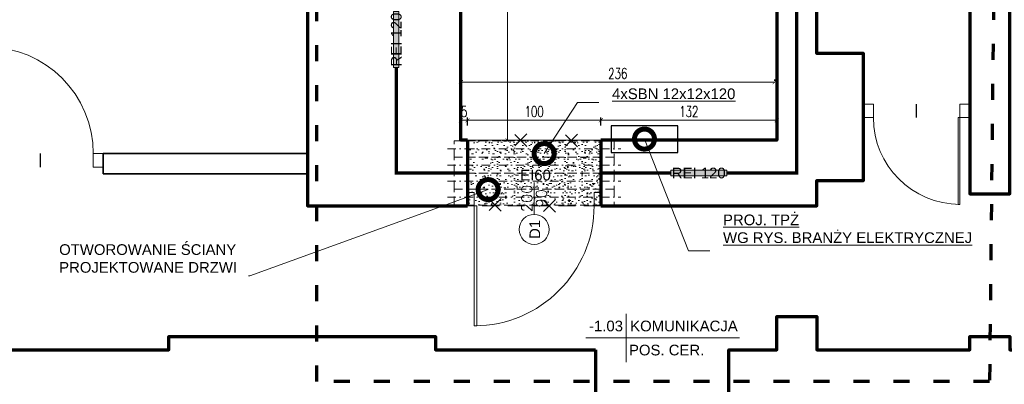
# Model space of a CAD drawing. Header units: centimetres. Extents: x 0 to 8068, y -312 to 10136.
# Tile 3 of 18: x 543 to 1282, y 549 to 823. Entities that reach past the tile are written whole.
import ezdxf
from ezdxf import colors
from ezdxf.entities.mleader import LeaderData, LeaderLine
from ezdxf.enums import TextEntityAlignment as Align
from ezdxf.math import Vec2, Vec3

# ---------------------------------------------------------------- set-up
doc = ezdxf.new("R2010")
doc.units = ezdxf.units.CM
doc.set_wipeout_variables(frame=1)
for name, pattern in [('DASHDOT', [25.4, 12.7, -6.35, 0, -6.35]), ('DASHED', [19.05, 12.7, -6.35]), ('ISO03W100', [30, 12, -18])]:
    doc.linetypes.add(name, pattern=pattern)
doc.layers.get('0').update_dxf_attribs({"lineweight": 13})
for name, color, linetype, lineweight, true_color in [('0_ZAKRES_OPRACOWANIA', 7, 'DASHED', 35, 0x01bfff), ('A_WYBURZENIA', 7, 'DASHED', 13, 0x838383), ('A_WYBURZENIA WYPEŁNIENIE', 7, 'Continuous', 5, 0x838383), ('inst.elektr', 7, 'Continuous', 30, 0xfe1b01), ('INW_DRZWI', 7, 'Continuous', 13, 0x838383), ('INW_OPIS_TABELKI POMIESZCZEŃ', 7, 'Continuous', 5, 0x838383), ('INW_ŚCIANY  DZIAŁOWE', 7, 'Continuous', 35, 0x838383), ('INW_ŚCIANY KONSTRUKCYJNE', 7, 'Continuous', 70, 0x838383), ('PPOŻ_GRANICA STREFY', 7, 'Continuous', 13, 0xcc0403), ('PPOŻ_KLASA ODPORNOŚCI', 7, 'Continuous', 13, 0xcc0403), ('PPOŻ_OPIS', 7, 'Continuous', 5, 0xcc0403)]:
    doc.layers.add(name, color=color, linetype=linetype, lineweight=lineweight, true_color=true_color)
for name, color, linetype, lineweight in [('A_DRZWI', 3, 'Continuous', 13), ('A_NIEWIDOCZNE', 166, 'DASHED', 5), ('A_OPIS', 241, 'Continuous', 13), ('A_OPIS_STOLARKA_DRZWIOWA', 241, 'Continuous', 13), ('A_OSIE', 8, 'DASHDOT', 9), ('A_WYMIARY WEWNĘTRZNE', 183, 'Continuous', 13), ('A_ŚCIANY KONSTRUKCYJNE', 5, 'Continuous', 70), ('X_WIPEOUT', 252, 'Continuous', 5)]:
    doc.layers.add(name, color=color, linetype=linetype, lineweight=lineweight)
doc.styles.add('100 ARIAL', font='arial.ttf', dxfattribs={"height": 16})
doc.styles.add('100 ROMANS', font='ROMANS.shx', dxfattribs={"width": 0.7, "height": 16})
doc.styles.add('50 ARIAL', font='arial.ttf', dxfattribs={"height": 8})
doc.styles.add('50 ROMANS', font='ROMANS.shx', dxfattribs={"width": 0.7, "height": 8})
doc.dimstyles.new('50', dxfattribs={"dimtxt": 8, "dimasz": 3, "dimexe": 2, "dimexo": 1, "dimgap": 2.5, "dimtad": 1, "dimrnd": 1, "dimzin": 9, "dimtxsty": '50 ROMANS', "dimblk": 'ARCHTICK', "dimcen": 0.5, "dimdle": 0.2, "dimclrd": 256, "dimclre": 256, "dimclrt": 256, "dimadec": 0, "dimazin": 0, "dimtfac": 1, "dimtdec": 1, "dimtix": 1, "dimtmove": 1, "dimatfit": 3, "dimldrblk": 'ARCHTICK', "dimfxl": 4, "dimfxlon": 1, "dimtolj": 1, "dimtzin": 9, "dimlwd": -1, "dimarcsym": 0})

# ---------------------------------------------------------------- blocks, each defined once
blk = doc.blocks.new('*U415')
for points in [[(-65, 0), (-63.56, 0), (-63.56, 65), (-65, 65)], [(-65, 0), (-72.5, 0), (-72.5, -10), (-65, -10)], [(7.5, 0), (0, 0), (0, -10), (7.5, -10)]]:
    blk.add_lwpolyline(points, close=True)
blk.add_arc((-65, 0), 65, 0, 90)
at = {"layer": 'Defpoints'}
blk.add_lwpolyline([(-32.5, 0), (-32.5, -10)], dxfattribs=at)
blk = doc.blocks.new('*U416')
at = {"linetype": 'Continuous', "lineweight": 0}
for p, q in [((0, 72.2), (0, -72.2)), ((-120.3, 0), (340.5, 0))]:
    blk.add_line(p, q, dxfattribs=at)
at = {"style": '100 ARIAL'}
for tag, height, flags, p in [('KONDYGNACJA', 16, 13, (288.1, 259.3)), ('INNE', 16, 13, (288.1, 236)), ('NR', 32, 12, (-60.2, 20))]:
    blk.add_attdef(tag, text='', height=height, dxfattribs=dict(at, flags=flags)).set_placement(p, align=Align.CENTER)
at = {"style": '100 ARIAL', "flags": 12}
blk.add_attdef('NAZW', (12.3, 20), '', height=32, dxfattribs=at)
at = {"color": 5, "style": '100 ARIAL', "flags": 12}
blk.add_attdef('DO_OBLICZEN', text='', height=32, dxfattribs=at).set_placement((-60.2, -51.6), align=Align.CENTER)
at = {"style": '100 ARIAL', "flags": 12}
blk.add_attdef('POS_001', text='', height=32, dxfattribs=at).set_placement((12.2, -19.7), align=Align.TOP_LEFT)
blk = doc.blocks.new('*U407')
for points in [[(0, 0), (-2, 0), (-2, 90), (0, 90)], [(-90, 0), (-95, 0), (-95, -10), (-90, -10)], [(5, 0), (0, 0), (0, -10), (5, -10)]]:
    blk.add_lwpolyline(points, close=True)
blk.add_arc((0, 0), 90, 90, 180)
at = {"layer": 'A_OPIS_STOLARKA_DRZWIOWA'}
blk.add_lwpolyline([(-45, 6.5), (-45, -17.5)], dxfattribs=at)
blk.add_circle((-45, 17.75), 11.25, dxfattribs=at)
at = {"layer": 'A_OPIS_STOLARKA_DRZWIOWA', "style": '100 ARIAL'}
blk.add_attdef('SYMBOL', text='', height=8, rotation=270, dxfattribs=at).set_placement((-45.5, 17.75), align=Align.MIDDLE_CENTER)
blk.add_attdef('KIERUNEK', text='', height=5, rotation=270, dxfattribs=at).set_placement((-56.25, 17.75), align=Align.BOTTOM_CENTER)
at = {"layer": 'A_OPIS_STOLARKA_DRZWIOWA', "style": '100 ROMANS', "flags": 12}
for tag, p in [('SZER', (-50.5, -5.5)), ('WYS', (-39.5, -5.5))]:
    blk.add_attdef(tag, text='', height=8, rotation=90, dxfattribs=at).set_placement(p, align=Align.MIDDLE_CENTER)
at = {"layer": 'A_OPIS_STOLARKA_DRZWIOWA', "style": '100 ARIAL'}
blk.add_attdef('KLASA', text='', height=8, dxfattribs=at).set_placement((-46.03, -22.95), align=Align.MIDDLE_CENTER)
blk = doc.blocks.new('_KLASA_ODPORN')
blk.add_wipeout([(-42, -4.1), (42, -4.1), (42, 4.2), (-42, 4.2)])
at = {"layer": 'X_WIPEOUT', "true_color": 0xffffff}
blk.add_hatch(color=7, dxfattribs=at).paths.add_polyline_path([(42, -4.1), (42, 4.2), (-42, 4.2), (-42, -4.1)])
at = {"layer": 'X_WIPEOUT', "color": 7, "true_color": 0xffffff}
blk.add_lwpolyline([(42, 4.2), (42, -4.1), (-42, -4.1), (-42, 4.2)], close=True, dxfattribs=at)
at = {"style": '100 ARIAL'}
blk.add_attdef('ODP_POŻ', text='', height=16, dxfattribs=at).set_placement((0, 0), align=Align.MIDDLE_CENTER)
blk = doc.blocks.new('_ArchTick')
at = {"color": 0, "linetype": 'ByBlock', "const_width": 0.15}
blk.add_lwpolyline([(-0.5, -0.5), (0.5, 0.5)], dxfattribs=at)
blk = doc.blocks.new('*D379')
at = {"layer": 'A_WYMIARY WEWNĘTRZNE'}
blk.add_line((1109.97, 775.83), (874.07, 775.83), dxfattribs=at)
at = {"layer": 'A_WYMIARY WEWNĘTRZNE', "lineweight": -2}
for p, q in [((874.27, 779.83), (874.27, 773.83)), ((1109.77, 776.83), (1109.77, 777.83))]:
    blk.add_line(p, q, dxfattribs=at)
at = {"layer": 'Defpoints', "color": 0}
for p in [(874.27, 788.83), (874.27, 775.83), (1109.77, 775.83)]:
    blk.add_point(p, dxfattribs=at)
at = {"layer": 'A_WYMIARY WEWNĘTRZNE', "xscale": 3, "yscale": 3, "zscale": 3, "rotation": 180}
blk.add_blockref('_ArchTick', (874.27, 775.83), dxfattribs=at)
at = {"layer": 'A_WYMIARY WEWNĘTRZNE', "xscale": 3, "yscale": 3, "zscale": 3}
blk.add_blockref('_ArchTick', (1109.77, 775.83), dxfattribs=at)
at = {"layer": 'A_WYMIARY WEWNĘTRZNE', "insert": (992.02, 782.33), "char_height": 8, "attachment_point": 5, "style": '50 ROMANS'}
blk.add_mtext('\\A1;236', dxfattribs=at)
blk = doc.blocks.new('*D390')
at = {"layer": 'A_WYMIARY WEWNĘTRZNE', "lineweight": -2}
for p, q in [((905.27, 939.25), (911.27, 939.25)), ((905.27, 732.25), (911.27, 732.25))]:
    blk.add_line(p, q, dxfattribs=at)
at = {"layer": 'A_WYMIARY WEWNĘTRZNE'}
blk.add_line((909.27, 939.45), (909.27, 732.05), dxfattribs=at)
at = {"layer": 'Defpoints', "color": 0}
for p in [(874.27, 939.25), (879.27, 732.25), (909.27, 732.25)]:
    blk.add_point(p, dxfattribs=at)
at = {"layer": 'A_WYMIARY WEWNĘTRZNE', "xscale": 3, "yscale": 3, "zscale": 3}
for p, rotation in [((909.27, 939.25), 90), ((909.27, 732.25), 270)]:
    blk.add_blockref('_ArchTick', p, dxfattribs=dict(at, rotation=rotation))
at = {"layer": 'A_WYMIARY WEWNĘTRZNE', "insert": (902.77, 835.75), "char_height": 8, "attachment_point": 5, "rotation": 90, "style": '50 ROMANS'}
blk.add_mtext('\\A1;207', dxfattribs=at)
blk = doc.blocks.new('*U399')
for points in [[(-80, 0), (-78.22, 0), (-78.22, 80), (-80, 80)], [(-80, 0), (-87.5, 0), (-87.5, -10), (-80, -10)], [(7.5, 0), (0, 0), (0, -10), (7.5, -10)]]:
    blk.add_lwpolyline(points, close=True)
blk.add_arc((-80, 0), 80, 0, 90)
at = {"layer": 'Defpoints'}
blk.add_lwpolyline([(-40, 0), (-40, -10)], dxfattribs=at)
blk = doc.blocks.new('*D420')
at = {"layer": 'A_WYMIARY WEWNĘTRZNE'}
blk.add_line((874.07, 747.25), (879.47, 747.25), dxfattribs=at)
at = {"layer": 'A_WYMIARY WEWNĘTRZNE', "lineweight": -2}
for p, q in [((874.27, 743.25), (874.27, 749.25)), ((879.27, 743.25), (879.27, 749.25))]:
    blk.add_line(p, q, dxfattribs=at)
at = {"layer": 'Defpoints', "color": 0}
for p in [(879.27, 747.25), (874.27, 732.25), (879.27, 732.25)]:
    blk.add_point(p, dxfattribs=at)
at = {"layer": 'A_WYMIARY WEWNĘTRZNE', "xscale": 3, "yscale": 3, "zscale": 3}
blk.add_blockref('_ArchTick', (874.27, 747.25), dxfattribs=at)
at = {"layer": 'A_WYMIARY WEWNĘTRZNE', "xscale": 3, "yscale": 3, "zscale": 3, "rotation": 180}
blk.add_blockref('_ArchTick', (879.27, 747.25), dxfattribs=at)
at = {"layer": 'A_WYMIARY WEWNĘTRZNE', "insert": (876.77, 753.75), "char_height": 8, "attachment_point": 5, "style": '50 ROMANS'}
blk.add_mtext('\\A1;5', dxfattribs=at)
blk = doc.blocks.new('*D421')
at = {"layer": 'A_WYMIARY WEWNĘTRZNE'}
blk.add_line((879.07, 747.25), (979.47, 747.25), dxfattribs=at)
at = {"layer": 'A_WYMIARY WEWNĘTRZNE', "lineweight": -2}
for p, q in [((879.27, 743.25), (879.27, 749.25)), ((979.27, 743.25), (979.27, 749.25))]:
    blk.add_line(p, q, dxfattribs=at)
at = {"layer": 'Defpoints', "color": 0}
for p in [(979.27, 747.25), (879.27, 732.25), (979.27, 732.25)]:
    blk.add_point(p, dxfattribs=at)
at = {"layer": 'A_WYMIARY WEWNĘTRZNE', "xscale": 3, "yscale": 3, "zscale": 3, "rotation": 180}
blk.add_blockref('_ArchTick', (879.27, 747.25), dxfattribs=at)
at = {"layer": 'A_WYMIARY WEWNĘTRZNE', "xscale": 3, "yscale": 3, "zscale": 3}
blk.add_blockref('_ArchTick', (979.27, 747.25), dxfattribs=at)
at = {"layer": 'A_WYMIARY WEWNĘTRZNE', "insert": (929.27, 753.75), "char_height": 8, "attachment_point": 5, "style": '50 ROMANS'}
blk.add_mtext('\\A1;100', dxfattribs=at)
blk = doc.blocks.new('*D422')
at = {"layer": 'A_WYMIARY WEWNĘTRZNE'}
blk.add_line((979.07, 747.25), (1111.47, 747.25), dxfattribs=at)
at = {"layer": 'A_WYMIARY WEWNĘTRZNE', "lineweight": -2}
for p, q in [((979.27, 743.25), (979.27, 749.25)), ((1111.27, 743.25), (1111.27, 749.25))]:
    blk.add_line(p, q, dxfattribs=at)
at = {"layer": 'Defpoints', "color": 0}
for p in [(1111.27, 747.25), (979.27, 732.25), (1111.27, 732.25)]:
    blk.add_point(p, dxfattribs=at)
at = {"layer": 'A_WYMIARY WEWNĘTRZNE', "xscale": 3, "yscale": 3, "zscale": 3, "rotation": 180}
blk.add_blockref('_ArchTick', (979.27, 747.25), dxfattribs=at)
at = {"layer": 'A_WYMIARY WEWNĘTRZNE', "xscale": 3, "yscale": 3, "zscale": 3}
blk.add_blockref('_ArchTick', (1111.27, 747.25), dxfattribs=at)
at = {"layer": 'A_WYMIARY WEWNĘTRZNE', "insert": (1045.27, 753.75), "char_height": 8, "attachment_point": 5, "style": '50 ROMANS'}
blk.add_mtext('\\A1;132', dxfattribs=at)
blk = doc.blocks.new('_DotSmall')
at = {"color": 0, "linetype": 'ByBlock', "const_width": 0.5}
blk.add_lwpolyline([(-0.0625, 0, 1), (0.0625, 0, 1)], format="xyb", close=True, dxfattribs=at)
blk = doc.blocks.new('_KRZYŻYK')
at = {"linetype": 'ByBlock'}
for points in [[(4.74, 4.74), (-4.74, -4.74)], [(4.74, -4.74), (-4.74, 4.74)]]:
    blk.add_lwpolyline(points, dxfattribs=at)

msp = doc.modelspace()

# ---------------------------------------------------------------- hatches: boundary and pattern name
at = {"layer": 'A_WYBURZENIA WYPEŁNIENIE'}
h = msp.add_hatch(dxfattribs=at)
h.set_pattern_fill('SCREED', color=256, style=0)
h.paths.add_polyline_path([(979.274, 732.247), (879.274, 732.247), (879.274, 683.247), (979.274, 683.247)])

# ---------------------------------------------------------------- linework, layer by layer
at = {"layer": '0_ZAKRES_OPRACOWANIA', "linetype": 'ISO03W100', "lineweight": 70}
msp.add_lwpolyline([(766.149, 551.594), (766.149, 1207.406), (896.209, 1207.406), (896.209, 1310.887), (1091.598, 1310.887), (1091.598, 1194.471), (1277.797, 1194.471), (1270.913, 551.594), (766.149, 551.594)], dxfattribs=at)
at = {"layer": 'A_NIEWIDOCZNE'}
for p, q in [((979.274, 732.247), (879.274, 732.247)), ((979.274, 683.247), (879.274, 683.247))]:
    msp.add_line(p, q, dxfattribs=at)
at = {"layer": 'A_NIEWIDOCZNE', "ltscale": 0.5}
for points in [[(869.274, 719.747), (869.274, 731.747), (989.274, 731.747), (989.274, 719.747)], [(869.274, 707.747), (869.274, 719.747), (989.274, 719.747), (989.274, 707.747)], [(869.274, 695.747), (869.274, 707.747), (989.274, 707.747), (989.274, 695.747)], [(869.274, 683.747), (869.274, 695.747), (989.274, 695.747), (989.274, 683.747)]]:
    msp.add_lwpolyline(points, close=True, dxfattribs=at)
at = {"layer": 'A_OSIE', "ltscale": 0.5}
for p, q in [((864.274, 725.747), (994.274, 725.747)), ((864.274, 713.747), (994.274, 713.747)), ((864.274, 701.747), (994.274, 701.747)), ((864.274, 689.747), (994.274, 689.747))]:
    msp.add_line(p, q, dxfattribs=at)
at = {"layer": 'A_WYBURZENIA'}
msp.add_lwpolyline([(879.274, 732.247), (979.274, 732.247), (979.274, 683.247), (879.274, 683.247)], close=True, dxfattribs=at)
at = {"layer": 'A_ŚCIANY KONSTRUKCYJNE'}
for p, q in [((879.274, 732.247), (879.274, 683.247)), ((979.274, 732.247), (979.274, 683.247))]:
    msp.add_line(p, q, dxfattribs=at)
at = {"layer": 'inst.elektr'}
msp.add_lwpolyline([(987.046, 723.182), (1037.046, 723.182), (1037.046, 743.182), (987.046, 743.182)], close=True, dxfattribs=at)
at = {"layer": 'INW_ŚCIANY  DZIAŁOWE'}
msp.add_line((606.017, 722.247), (606.017, 707.247), dxfattribs=at)
msp.add_lwpolyline([(606.017, 722.247), (759.274, 722.247), (759.274, 707.247), (606.017, 707.247)], dxfattribs=at)
at = {"layer": 'INW_ŚCIANY KONSTRUKCYJNE'}
for points in [[(879.274, 732.247), (874.274, 732.247), (874.274, 939.247), (777.274, 939.247), (777.274, 1046.247), (874.274, 1046.247), (874.274, 1136.247), (926.774, 1136.247), (926.774, 1276.247), (1062.774, 1276.247), (1062.774, 1136.247), (1111.274, 1136.247), (1111.274, 1121.247), (1141.274, 1121.247), (1141.274, 1136.247), (1221.274, 1136.247)], [(1256.274, 1116.247), (1256.274, 692.202), (1286.274, 692.202), (1286.274, 1136.247), (1589.378, 1136.247)], [(979.274, 683.247), (1141.274, 683.247), (1141.274, 702.202), (1176.274, 702.202), (1176.274, 797.202), (1141.274, 797.202), (1141.274, 1034.247), (1111.274, 1034.247), (1111.274, 732.247), (979.274, 732.247)], [(1428.22, 527.247), (1317.274, 527.247), (1317.274, 427.247), (1252.274, 427.247), (1252.274, 527.247), (1075.274, 527.247), (1075.274, 575.247), (1111.274, 575.247), (1111.274, 600.247), (1141.274, 600.247), (1141.274, 575.247), (1256.274, 575.247), (1256.274, 585.247), (1286.274, 585.247), (1286.274, 575.247), (1428.22, 575.247)], [(508.265, 575.247), (655.274, 575.247), (655.274, 585.247), (855.274, 585.247), (855.274, 575.247), (975.274, 575.247)], [(975.274, 575.247), (975.274, 527.247), (798.274, 527.247), (798.274, 467.247), (733.274, 467.247), (733.274, 527.247), (606.017, 527.247)]]:
    msp.add_lwpolyline(points, dxfattribs=at)
at = {"layer": 'PPOŻ_GRANICA STREFY', "linetype": 'ISO03W100', "ltscale": 0.5, "const_width": 2.5}
for points in [[(879.274, 707.747), (825.774, 707.747), (825.774, 907.747), (768.274, 907.747), (768.274, 1077.747), (825.774, 1077.747), (825.774, 1176.247), (902.774, 1176.247), (902.774, 1324.247)], [(1115.024, 1216.247), (1115.024, 1121.247), (1115.024, 1026.91), (1125.778, 1027.215), (1125.943, 1006.91), (1126.274, 707.747), (979.274, 707.747)]]:
    msp.add_lwpolyline(points, dxfattribs=at)

# ---------------------------------------------------------------- block references
at = {"layer": 'A_DRZWI'}
ref = msp.add_blockref('*U407', (884.274, 683.247), dxfattribs=dict(at, rotation=180))
ref.add_attrib('SZER', '90', dxfattribs={"layer": 'A_OPIS_STOLARKA_DRZWIOWA', "height": 8, "rotation": 90, "style": '100 ROMANS'}).set_placement((934.774, 688.747), align=Align.MIDDLE_CENTER)
ref.add_attrib('WYS', '200', dxfattribs={"layer": 'A_OPIS_STOLARKA_DRZWIOWA', "height": 8, "rotation": 90, "style": '100 ROMANS'}).set_placement((923.774, 688.747), align=Align.MIDDLE_CENTER)
ref.add_attrib('KLASA', 'EI60', dxfattribs={"layer": 'PPOŻ_OPIS', "height": 8, "style": '100 ARIAL'}).set_placement((930.308, 706.193), align=Align.MIDDLE_CENTER)
ref.add_attrib('SYMBOL', 'D1', dxfattribs={"layer": 'A_OPIS_STOLARKA_DRZWIOWA', "height": 8, "rotation": 90, "style": '100 ARIAL'}).set_placement((929.774, 665.497), align=Align.MIDDLE_CENTER)
at = {"layer": 'A_WYBURZENIA'}
for p in [(919.14, 732.34), (957.085, 732.023), (899.74, 683.94), (940.54, 683.14)]:
    msp.add_blockref('_KRZYŻYK', p, dxfattribs=at)
at = {"layer": 'INW_DRZWI'}
for name, p, rotation in [('*U399', (598.517, 722.247), 359.9999999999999), ('*U415', (1183.774, 749.247), 180)]:
    msp.add_blockref(name, p, dxfattribs=dict(at, rotation=rotation))
at = {"layer": 'INW_OPIS_TABELKI POMIESZCZEŃ'}
ref = msp.add_blockref('*U416', (998.235, 584.125), dxfattribs=dict(at, xscale=0.25, yscale=0.25, zscale=0.25))
ref.add_attrib('NR', '-1.03', dxfattribs={"layer": '0', "height": 8, "style": '100 ARIAL'}).set_placement((983.196, 589.114), align=Align.CENTER)
ref.add_attrib('NAZW', 'KOMUNIKACJA', (1001.305, 589.114), dxfattribs={"layer": '0', "height": 8, "style": '100 ARIAL'})
ref.add_attrib('POS_001', 'POS. CER.', (1000.426, 571.076), dxfattribs={"layer": '0', "height": 8, "style": '100 ARIAL'})

# ---------------------------------------------------------------- dimensions: what is measured, and where the dimension line sits
at = {"layer": 'A_WYMIARY WEWNĘTRZNE'}
dim = msp.add_linear_dim(base=(909.274, 732.247), p1=(874.274, 939.247), p2=(879.274, 732.247), angle=90, dimstyle='50', dxfattribs=at)
dim.commit()
dim.dimension.update_dxf_attribs({"geometry": '*D390', "text_midpoint": (902.774, 835.747)})
for base, p1, p2, picture, middle in [((874.274, 775.832), (1109.774, 775.832), (874.274, 788.832), '*D379', (992.024, 782.332)), ((879.274, 747.247), (874.274, 732.247), (879.274, 732.247), '*D420', (876.774, 753.747)), ((979.274, 747.247), (879.274, 732.247), (979.274, 732.247), '*D421', (929.274, 753.747)), ((1111.274, 747.247), (979.274, 732.247), (1111.274, 732.247), '*D422', (1045.274, 753.747))]:
    dim = msp.add_linear_dim(base=base, p1=p1, p2=p2, dimstyle='50', dxfattribs=at)
    dim.commit()
    dim.dimension.update_dxf_attribs({"geometry": picture, "text_midpoint": middle})

# ---------------------------------------------------------------- leaders
at = {"layer": 'A_OPIS'}
ml = msp.add_multileader_mtext('Standard', dxfattribs=at)
ml.set_content('OTWOROWANIE ŚCIANY\\PPROJEKTOWANE DRZWI', color=256, style='50 ARIAL')
ml.set_leader_properties(color=256, linetype='ByLayer', lineweight=-1)
ml.set_arrow_properties(name='DOTSMALL')
ml.build(insert=Vec2(0, 0))
ml.multileader.update_dxf_attribs({"text_left_attachment_type": 4, "text_right_attachment_type": 4, "dogleg_length": 1, "arrow_head_size": 30})
ctx = ml.context
ctx.base_point, ctx.char_height, ctx.arrow_head_size, ctx.landing_gap_size, ctx.plane_origin = Vec3(562.872, 618.203), 8, 30, 10, Vec3(434.549, 680.05)
ctx.left_attachment, ctx.right_attachment = 4, 4
notes = []
notes.append((ctx, [(0, (1, 1, 0), (716.032, 630.745), (-1, 0), 1, [(0, [(894.737, 695.32)], 0, [])])]))
ctx.mtext.insert, ctx.mtext.flow_direction = Vec3(572.872, 654.367), 5
for ctx, leaders in notes:
    for number, flags, end, landing, length, lines in leaders:
        leader = LeaderData()
        leader.index, (leader.has_last_leader_line, leader.has_dogleg_vector, leader.attachment_direction) = number, flags
        leader.last_leader_point, leader.dogleg_vector, leader.dogleg_length = Vec3(end), Vec3(landing), length
        for number, points, colour, breaks in lines:
            line = LeaderLine()
            line.index, line.vertices, line.color, line.breaks = number, Vec3.list(points), colors.encode_raw_color(colour), breaks
            leader.lines.append(line)
        ctx.leaders.append(leader)

# ---------------------------------------------------------------- next in the draw order: block references
at = {"layer": 'PPOŻ_KLASA ODPORNOŚCI'}
ref = msp.add_blockref('_KLASA_ODPORN', (825.801, 807.747), dxfattribs=dict(at, xscale=0.5, yscale=0.5, rotation=89.99999999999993))
ref.add_attrib('ODP_POŻ', 'REI 120', dxfattribs={"layer": 'PPOŻ_GRANICA STREFY', "height": 8, "rotation": 90, "style": '100 ARIAL'}).set_placement((825.801, 807.747), align=Align.MIDDLE_CENTER)
ref = msp.add_blockref('_KLASA_ODPORN', (1052.774, 707.747), dxfattribs=dict(at, xscale=0.5, yscale=0.5, rotation=359.9999999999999))
ref.add_attrib('ODP_POŻ', 'REI 120', dxfattribs={"layer": 'PPOŻ_GRANICA STREFY', "height": 8, "style": '100 ARIAL'}).set_placement((1052.774, 707.747), align=Align.MIDDLE_CENTER)

# ---------------------------------------------------------------- next in the draw order: linework, layer by layer
at = {"layer": 'INW_ŚCIANY KONSTRUKCYJNE'}
msp.add_lwpolyline([(543.265, 1136.247), (759.274, 1136.247), (759.274, 683.247), (879.274, 683.247)], dxfattribs=at)

# ---------------------------------------------------------------- next in the draw order: leaders
at = {"layer": 'A_OPIS'}
ml = msp.add_multileader_mtext('Standard', dxfattribs=at)
ml.set_content('\\L4xSBN 12x12x120', color=256, style='50 ARIAL')
ml.set_leader_properties(color=256, linetype='ByLayer', lineweight=-1)
ml.set_arrow_properties(name='DOTSMALL')
ml.build(insert=Vec2(0, 0))
ml.multileader.update_dxf_attribs({"text_left_attachment_type": 4, "text_right_attachment_type": 4, "dogleg_length": 1, "arrow_head_size": 30})
ctx = ml.context
ctx.base_point, ctx.char_height, ctx.arrow_head_size, ctx.landing_gap_size, ctx.plane_origin = Vec3(977.719, 765.87), 8, 30, 10, Vec3(835.396, 827.214)
ctx.left_attachment, ctx.right_attachment = 4, 4
notes = []
notes.append((ctx, [(0, (1, 1, 0), (961.719, 760.618), (1, 0), 16, [(0, [(936.784, 722.284)], 0, [])])]))
ctx.mtext.insert, ctx.mtext.flow_direction = Vec3(987.719, 771.121), 5
ml = msp.add_multileader_mtext('Standard', dxfattribs=at)
ml.set_content('\\LPROJ. TPŻ\\PWG RYS. BRANŻY ELEKTRYCZNEJ', color=256, style='50 ARIAL')
ml.set_leader_properties(color=256, linetype='ByLayer', lineweight=-1)
ml.set_arrow_properties(name='DOTSMALL')
ml.build(insert=Vec2(0, 0))
ml.multileader.update_dxf_attribs({"text_left_attachment_type": 4, "text_right_attachment_type": 4, "dogleg_length": 1, "arrow_head_size": 30})
ctx = ml.context
ctx.base_point, ctx.char_height, ctx.arrow_head_size, ctx.landing_gap_size, ctx.plane_origin = Vec3(1060.982, 649.516), 8, 30, 10, Vec3(910.658, 838.113)
ctx.left_attachment, ctx.right_attachment = 4, 4
notes.append((ctx, [(0, (1, 1, 0), (1044.982, 649.516), (1, 0), 16, [(0, [(1012.046, 733.182)], 0, [])])]))
ctx.mtext.insert, ctx.mtext.flow_direction = Vec3(1070.982, 676.641), 5
for ctx, leaders in notes:
    for number, flags, end, landing, length, lines in leaders:
        leader = LeaderData()
        leader.index, (leader.has_last_leader_line, leader.has_dogleg_vector, leader.attachment_direction) = number, flags
        leader.last_leader_point, leader.dogleg_vector, leader.dogleg_length = Vec3(end), Vec3(landing), length
        for number, points, colour, breaks in lines:
            line = LeaderLine()
            line.index, line.vertices, line.color, line.breaks = number, Vec3.list(points), colors.encode_raw_color(colour), breaks
            leader.lines.append(line)
        ctx.leaders.append(leader)

doc.saveas('drawing.dxf')
